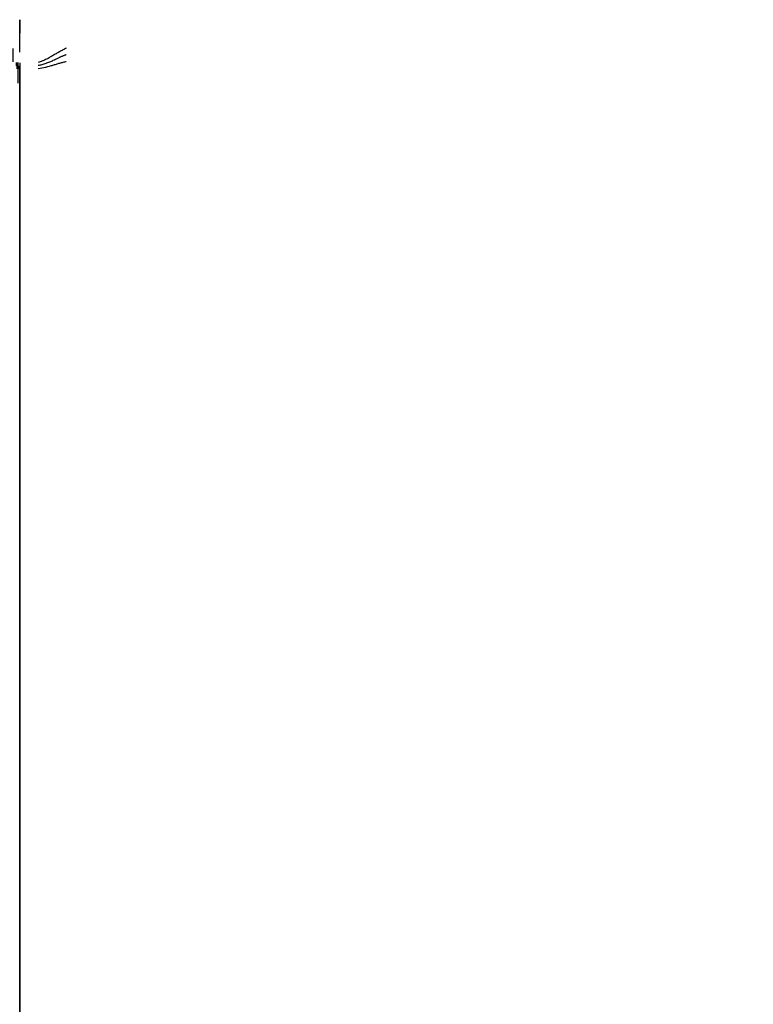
# Model space of a CAD drawing. Header units: millimetres. Extents: x -445 to 455, y -100 to 117.
# Tile 5 of 13: x -445 to -367, y 11 to 117. Entities that reach past the tile are written whole.
import ezdxf

# ---------------------------------------------------------------- set-up
doc = ezdxf.new("R2010")
doc.units = ezdxf.units.MM
doc.header["$MEASUREMENT"] = 0
doc.layers.add('Predefinito', color=5, linetype='Continuous')

# ---------------------------------------------------------------- blocks, each defined once
blk = doc.blocks.new('(#4957) MENSOLA_INTELIGENTE')
at = {"layer": 'Predefinito', "extrusion": (1, 0, 0)}
for points in [[(246.41, -156.13), (246.63, -156.06), (246.84, -155.99), (247.05, -155.91), (247.26, -155.82), (247.47, -155.74), (247.68, -155.64), (247.9, -155.54), (248.11, -155.43), (248.31, -155.32), (248.52, -155.2), (248.73, -155.08), (248.93, -154.95), (249.13, -154.82), (249.34, -154.68), (249.53, -154.53), (249.73, -154.38), (249.92, -154.22), (250.11, -154.06), (250.3, -153.89), (250.48, -153.71), (250.66, -153.54), (250.83, -153.35), (251, -153.16), (251.17, -152.97), (251.33, -152.77), (251.49, -152.56), (251.64, -152.36), (251.79, -152.14), (251.93, -151.93), (252.06, -151.71), (252.2, -151.48), (252.32, -151.26), (252.44, -151.03), (252.55, -150.79), (252.66, -150.56), (252.76, -150.32), (252.85, -150.08), (252.94, -149.84), (253.02, -149.59), (253.09, -149.35), (253.16, -149.1), (253.22, -148.85), (253.28, -148.61), (253.33, -148.36), (253.37, -148.11), (253.41, -147.86), (253.43, -147.61), (253.46, -147.36), (253.47, -147.12), (253.49, -146.87), (253.49, -146.63), (253.49, -146.38), (253.48, -146.14), (253.47, -145.9), (253.45, -145.66), (253.43, -145.43), (253.4, -145.19), (253.36, -144.96), (253.32, -144.74), (253.28, -144.51), (253.23, -144.29), (253.17, -144.07), (253.12, -143.85), (253.05, -143.64)], [(253.05, -143.64), (234.66, -83.49)], [(45.93, -143.38), (252.97, -143.38)], [(253.05, -143.64), (253.15, -143.97), (253.23, -144.3), (253.3, -144.63), (253.36, -144.97), (253.41, -145.31), (253.45, -145.65), (253.47, -145.99), (253.49, -146.33), (253.49, -146.67), (253.48, -147.01), (253.46, -147.35), (253.43, -147.69), (253.38, -148.03), (253.33, -148.37), (253.26, -148.7), (253.18, -149.03), (253.09, -149.36), (252.99, -149.69), (252.88, -150.01), (252.75, -150.33), (252.62, -150.64), (252.47, -150.95), (252.32, -151.26), (252.15, -151.56), (251.98, -151.85), (251.79, -152.14), (251.6, -152.42), (251.39, -152.69), (251.18, -152.96), (250.96, -153.21), (250.73, -153.47), (250.49, -153.71), (250.24, -153.94), (249.98, -154.17), (249.72, -154.39), (249.45, -154.59), (249.17, -154.79), (248.89, -154.98), (248.59, -155.16), (248.3, -155.33), (248, -155.49), (247.69, -155.64), (247.38, -155.78), (247.06, -155.9), (246.74, -156.02), (246.41, -156.13)], [(253.05, -143.64), (234.66, -83.49)], [(253.05, -143.64), (253.15, -143.97), (253.23, -144.3), (253.3, -144.63), (253.36, -144.97), (253.41, -145.31), (253.45, -145.65), (253.47, -145.99), (253.49, -146.33), (253.49, -146.67), (253.48, -147.01), (253.46, -147.35), (253.43, -147.69), (253.38, -148.03), (253.33, -148.37), (253.26, -148.7), (253.18, -149.03), (253.09, -149.36), (252.99, -149.69), (252.88, -150.01), (252.75, -150.33), (252.62, -150.64), (252.47, -150.95), (252.32, -151.26), (252.15, -151.56), (251.98, -151.85), (251.79, -152.14), (251.6, -152.42), (251.39, -152.69), (251.18, -152.96), (250.96, -153.21), (250.73, -153.47), (250.49, -153.71), (250.24, -153.94), (249.98, -154.17), (249.72, -154.39), (249.45, -154.59), (249.17, -154.79), (248.89, -154.98), (248.59, -155.16), (248.3, -155.33), (248, -155.49), (247.69, -155.64), (247.38, -155.78), (247.06, -155.9), (246.74, -156.02), (246.41, -156.13)], [(253.05, -143.64), (234.66, -83.49)], [(45.93, -143.38), (252.97, -143.38)], [(66.63, -211.09), (246.41, -156.13)], [(66.63, -211.09), (246.41, -156.13)], [(66.63, -211.09), (246.41, -156.13)], [(141.65, -76.41), (141.65, -188.16)], [(141.65, -76.41), (141.65, -188.16)], [(35.25, -108.47), (66.63, -211.09)], [(66.63, -211.09), (64.97, -211.6)], [(35.25, -108.47), (66.63, -211.09)], [(64.72, -211.68), (66.15, -211.24)], [(66.15, -211.24), (65.71, -209.8)], [(65.93, -210.52), (64.5, -210.96)], [(65.84, -210.69), (64.26, -211.18)], [(65.71, -209.8), (34.59, -108)], [(65.71, -209.8), (64.28, -210.24)], [(65.45, -211.99), (64.86, -210.06)], [(65.43, -211.46), (64.99, -210.02)], [(64.72, -211.68), (64.28, -210.24)], [(64.28, -210.24), (33.15, -108.43)], [(59.94, -213.14), (60.38, -214.57)], [(56.6, -214.16), (57.04, -215.59)], [(53.68, -216.62), (53.24, -215.18)], [(53.24, -215.18), (53.68, -216.62)]]:
    blk.add_lwpolyline(points, dxfattribs=at)
at = {"layer": 'Predefinito'}
for points in [[(1.5, 253.49), (0, 253.49)], [(0, 253.05), (1.5, 253.05)], [(1.5, 246.41), (0, 246.41)], [(1.5, 243.86), (0, 243.86)], [(1.5, 156.52), (0, 156.52)], [(0, 66.63), (1.5, 66.63)], [(2, 65.67), (0.27, 65.67)], [(2, 65.84), (898, 65.84)], [(2, 65.71), (450, 65.71)], [(2, 64.34), (898, 64.34)], [(2, 64.28), (450, 64.28)], [(10.25, 58.7), (889.75, 58.7)], [(10.25, 58.26), (889.75, 58.26)], [(879.53, 53.68), (20.47, 53.68)], [(879.53, 53.46), (20.47, 53.46)], [(879.53, 53.24), (20.47, 53.24)], [(2, 49.92), (898, 49.92)], [(2, 48.49), (898, 48.49)]]:
    blk.add_lwpolyline(points, dxfattribs=at)
at = {"layer": 'Predefinito', "extrusion": (0, -0.292372, 0.956305)}
for points in [[(0, 2), (0, 1.96), (0, 1.91), (0, 1.87), (0.01, 1.82), (0.01, 1.77), (0.02, 1.73), (0.03, 1.68), (0.03, 1.64), (0.04, 1.59), (0.05, 1.54), (0.06, 1.5), (0.08, 1.45), (0.09, 1.4), (0.11, 1.36), (0.12, 1.31), (0.14, 1.26), (0.16, 1.22), (0.18, 1.17), (0.2, 1.13), (0.22, 1.08), (0.25, 1.04), (0.27, 0.99), (0.3, 0.95), (0.33, 0.91), (0.35, 0.86), (0.38, 0.82), (0.42, 0.78), (0.45, 0.74), (0.48, 0.7), (0.51, 0.66), (0.55, 0.62), (0.59, 0.59), (0.62, 0.55), (0.66, 0.51), (0.7, 0.48), (0.74, 0.45), (0.78, 0.42), (0.82, 0.38), (0.86, 0.35), (0.91, 0.33), (0.95, 0.3), (0.99, 0.27), (1.04, 0.25), (1.08, 0.22), (1.13, 0.2), (1.17, 0.18), (1.22, 0.16), (1.26, 0.14), (1.31, 0.12), (1.36, 0.11), (1.4, 0.09), (1.45, 0.08), (1.5, 0.06), (1.54, 0.05), (1.59, 0.04), (1.64, 0.03), (1.68, 0.03), (1.73, 0.02), (1.77, 0.01), (1.82, 0.01), (1.87, 0), (1.91, 0), (1.96, 0), (2, 0)], [(2, 1.5), (1.99, 1.5), (1.98, 1.5), (1.97, 1.5), (1.96, 1.5), (1.94, 1.5), (1.93, 1.5), (1.92, 1.51), (1.91, 1.51), (1.9, 1.51), (1.89, 1.51), (1.87, 1.52), (1.86, 1.52), (1.85, 1.52), (1.84, 1.53), (1.83, 1.53), (1.82, 1.54), (1.8, 1.54), (1.79, 1.54), (1.78, 1.55), (1.77, 1.56), (1.76, 1.56), (1.75, 1.57), (1.74, 1.57), (1.73, 1.58), (1.72, 1.59), (1.71, 1.6), (1.69, 1.6), (1.68, 1.61), (1.67, 1.62), (1.67, 1.63), (1.66, 1.64), (1.65, 1.65), (1.64, 1.66), (1.63, 1.67), (1.62, 1.67), (1.61, 1.68), (1.6, 1.69), (1.6, 1.71), (1.59, 1.72), (1.58, 1.73), (1.57, 1.74), (1.57, 1.75), (1.56, 1.76), (1.56, 1.77), (1.55, 1.78), (1.54, 1.79), (1.54, 1.8), (1.54, 1.82), (1.53, 1.83), (1.53, 1.84), (1.52, 1.85), (1.52, 1.86), (1.52, 1.87), (1.51, 1.89), (1.51, 1.9), (1.51, 1.91), (1.51, 1.92), (1.5, 1.93), (1.5, 1.94), (1.5, 1.96), (1.5, 1.97), (1.5, 1.98), (1.5, 1.99), (1.5, 2)], [(20.47, -12), (20.18, -12), (19.89, -11.99), (19.6, -11.97), (19.31, -11.94), (19.02, -11.91), (18.73, -11.87), (18.44, -11.83), (18.15, -11.77), (17.86, -11.71), (17.57, -11.65), (17.29, -11.57), (17, -11.49), (16.72, -11.4), (16.44, -11.3), (16.16, -11.2), (15.88, -11.09), (15.6, -10.97), (15.33, -10.84), (15.07, -10.71), (14.8, -10.58), (14.54, -10.43), (14.28, -10.28), (14.03, -10.13), (13.78, -9.96), (13.54, -9.8), (13.3, -9.62), (13.07, -9.45), (12.84, -9.26), (12.62, -9.08), (12.4, -8.88), (12.19, -8.69), (11.99, -8.49)], [(20.47, -12), (20.06, -11.99), (19.65, -11.97), (19.24, -11.94), (18.84, -11.89), (18.43, -11.83), (18.03, -11.75), (17.63, -11.66), (17.23, -11.56), (16.84, -11.44), (16.45, -11.31), (16.07, -11.16), (15.69, -11.01), (15.32, -10.84), (14.95, -10.65), (14.59, -10.46), (14.24, -10.25), (13.89, -10.03), (13.55, -9.8), (13.22, -9.56), (12.9, -9.31), (12.58, -9.04), (12.28, -8.77), (11.99, -8.49)], [(20.47, -12), (20.06, -11.99), (19.65, -11.97), (19.24, -11.94), (18.84, -11.89), (18.43, -11.83), (18.03, -11.75), (17.63, -11.66), (17.23, -11.56), (16.84, -11.44), (16.45, -11.31), (16.07, -11.16), (15.69, -11.01), (15.32, -10.84), (14.95, -10.65), (14.59, -10.46), (14.24, -10.25), (13.89, -10.03), (13.55, -9.8), (13.22, -9.56), (12.9, -9.31), (12.58, -9.04), (12.28, -8.77), (11.99, -8.49)], [(0, 2), (0, 1.93), (0, 1.86), (0.01, 1.8), (0.02, 1.73), (0.03, 1.66), (0.04, 1.59), (0.06, 1.53), (0.07, 1.46), (0.09, 1.39), (0.12, 1.33), (0.14, 1.27), (0.17, 1.2), (0.19, 1.14), (0.22, 1.08), (0.26, 1.02), (0.29, 0.96), (0.33, 0.9), (0.37, 0.85), (0.41, 0.79), (0.45, 0.74), (0.49, 0.69), (0.54, 0.63), (0.59, 0.59), (0.63, 0.54), (0.69, 0.49), (0.74, 0.45), (0.79, 0.41), (0.85, 0.37), (0.9, 0.33), (0.96, 0.29), (1.02, 0.26), (1.08, 0.22), (1.14, 0.19), (1.2, 0.17), (1.27, 0.14), (1.33, 0.12), (1.39, 0.09), (1.46, 0.07), (1.53, 0.06), (1.59, 0.04), (1.66, 0.03), (1.73, 0.02), (1.8, 0.01), (1.86, 0), (1.93, 0), (2, 0)], [(1.5, 2), (1.5, 1.98), (1.5, 1.97), (1.5, 1.95), (1.5, 1.93), (1.51, 1.92), (1.51, 1.9), (1.51, 1.88), (1.52, 1.87), (1.52, 1.85), (1.53, 1.83), (1.53, 1.82), (1.54, 1.8), (1.55, 1.79), (1.56, 1.77), (1.56, 1.75), (1.57, 1.74), (1.58, 1.73), (1.59, 1.71), (1.6, 1.7), (1.61, 1.68), (1.62, 1.67), (1.63, 1.66), (1.65, 1.65), (1.66, 1.63), (1.67, 1.62), (1.68, 1.61), (1.7, 1.6), (1.71, 1.59), (1.73, 1.58), (1.74, 1.57), (1.75, 1.56), (1.77, 1.56), (1.79, 1.55), (1.8, 1.54), (1.82, 1.53), (1.83, 1.53), (1.85, 1.52), (1.87, 1.52), (1.88, 1.51), (1.9, 1.51), (1.92, 1.51), (1.93, 1.5), (1.95, 1.5), (1.97, 1.5), (1.98, 1.5), (2, 1.5)]]:
    blk.add_lwpolyline(points, dxfattribs=at)
at = {"layer": 'Predefinito', "extrusion": (1, -8.30478e-05, -0.000987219)}
blk.add_lwpolyline([(65.52, -212.03), (65.55, -211.96), (65.58, -211.9), (65.61, -211.84), (65.64, -211.77), (65.66, -211.7), (65.69, -211.64), (65.71, -211.57), (65.73, -211.5), (65.75, -211.43), (65.76, -211.36), (65.78, -211.29), (65.79, -211.22), (65.81, -211.15), (65.82, -211.08), (65.82, -211), (65.83, -210.93), (65.84, -210.86), (65.84, -210.79), (65.84, -210.72), (65.84, -210.64), (65.84, -210.57), (65.84, -210.5), (65.83, -210.43), (65.82, -210.36), (65.82, -210.28), (65.81, -210.21), (65.79, -210.14), (65.78, -210.07), (65.77, -210), (65.75, -209.94), (65.73, -209.87), (65.71, -209.8)], dxfattribs=at)
at = {"layer": 'Predefinito', "extrusion": (0.999999, 0.001537, -0.000774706)}
blk.add_lwpolyline([(64.18, -211.35), (65.07, -211.81), (65.41, -211.97), (65.52, -212.03)], dxfattribs=at)
at = {"layer": 'Predefinito', "extrusion": (0.999997, 0.002303, -0.001008)}
blk.add_lwpolyline([(65.52, -212.03), (64.71, -211.67)], dxfattribs=at)
at = {"layer": 'Predefinito', "extrusion": (1, 0.000503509, -0.000310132)}
blk.add_lwpolyline([(64.71, -211.68), (64.18, -211.35)], dxfattribs=at)
at = {"layer": 'Predefinito', "extrusion": (0.999982, 0.00426, -0.004138)}
blk.add_lwpolyline([(63.92, -211.69), (64.99, -212.74)], dxfattribs=at)
at = {"layer": 'Predefinito', "extrusion": (1, 2.74075e-05, 0.000330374)}
blk.add_lwpolyline([(64.28, -210.24), (64.29, -210.28), (64.3, -210.31), (64.3, -210.34), (64.31, -210.38), (64.32, -210.41), (64.32, -210.45), (64.33, -210.48), (64.33, -210.52), (64.34, -210.55), (64.34, -210.59), (64.34, -210.63), (64.34, -210.66), (64.34, -210.7), (64.34, -210.73), (64.34, -210.77), (64.34, -210.81), (64.33, -210.84), (64.33, -210.88), (64.32, -210.91), (64.32, -210.95), (64.31, -210.98), (64.3, -211.02), (64.3, -211.05), (64.29, -211.09), (64.28, -211.12), (64.27, -211.16), (64.25, -211.19), (64.24, -211.22), (64.23, -211.25), (64.21, -211.29), (64.2, -211.32), (64.19, -211.35)], dxfattribs=at)
at = {"layer": 'Predefinito', "extrusion": (0.999975, 0.003346, -0.006167)}
blk.add_lwpolyline([(63.56, -211.96), (64.27, -213.27)], dxfattribs=at)
at = {"layer": 'Predefinito', "extrusion": (-3.38712e-06, 0, 1)}
blk.add_lwpolyline([(450, 63.72), (4.99, 63.71)], dxfattribs=at)
at = {"layer": 'Predefinito', "extrusion": (0.149413, -0.142674, 0.978427)}
blk.add_lwpolyline([(49.53, -14.48), (49.53, -4.6)], dxfattribs=at)
at = {"layer": 'Predefinito', "extrusion": (0.999995, 0.000939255, -0.003111)}
blk.add_lwpolyline([(63.71, -213.53), (63.28, -212.1)], dxfattribs=at)
at = {"layer": 'Predefinito', "extrusion": (0.149414, -0.142885, 0.978396)}
blk.add_lwpolyline([(49.35, -4.6), (49.35, -14.47)], dxfattribs=at)
at = {"layer": 'Predefinito', "extrusion": (-2.74133e-08, 0, 1)}
blk.add_lwpolyline([(450, 63.28), (5, 63.28)], dxfattribs=at)
at = {"layer": 'Predefinito', "extrusion": (0.149414, -0.142884, 0.978397)}
blk.add_lwpolyline([(49.19, -4.6), (49.19, -14.47)], dxfattribs=at)
at = {"layer": 'Predefinito'}
for points in [[(5, 63.71, -213.55), (4.91, 63.84, -213.51), (4.82, 63.96, -213.47), (4.73, 64.07, -213.42), (4.64, 64.18, -213.38), (4.55, 64.28, -213.33), (4.46, 64.37, -213.28), (4.37, 64.47, -213.23), (4.28, 64.55, -213.18), (4.19, 64.63, -213.13), (4.09, 64.71, -213.07), (4, 64.78, -213.02), (3.91, 64.85, -212.96), (3.82, 64.91, -212.91), (3.72, 64.97, -212.85), (3.63, 65.02, -212.8), (3.53, 65.08, -212.74), (3.44, 65.12, -212.69), (3.35, 65.17, -212.63), (3.25, 65.21, -212.58), (3.16, 65.25, -212.53), (3.06, 65.28, -212.47), (2.97, 65.31, -212.42), (2.87, 65.34, -212.38), (2.77, 65.37, -212.33), (2.68, 65.4, -212.28), (2.58, 65.42, -212.24), (2.48, 65.44, -212.2), (2.39, 65.46, -212.16), (2.29, 65.48, -212.12), (2.19, 65.49, -212.09), (2.1, 65.51, -212.06), (2, 65.52, -212.03)], [(2, 64.9, -211.72), (2.11, 64.88, -211.74), (2.21, 64.87, -211.76), (2.31, 64.86, -211.79), (2.42, 64.84, -211.82), (2.52, 64.82, -211.85), (2.62, 64.81, -211.88), (2.73, 64.78, -211.92), (2.83, 64.76, -211.95), (2.93, 64.74, -211.99), (3.03, 64.71, -212.02), (3.13, 64.68, -212.06), (3.23, 64.65, -212.1), (3.33, 64.62, -212.14), (3.42, 64.58, -212.18), (3.52, 64.55, -212.22), (3.61, 64.51, -212.26), (3.73, 64.45, -212.32), (3.85, 64.4, -212.37), (3.97, 64.33, -212.43), (4.08, 64.27, -212.48), (4.2, 64.2, -212.54), (4.25, 64.16, -212.56), (4.31, 64.12, -212.59), (4.36, 64.08, -212.62), (4.42, 64.04, -212.64), (4.47, 64, -212.67), (4.52, 63.96, -212.69), (4.59, 63.91, -212.72), (4.65, 63.85, -212.74), (4.71, 63.8, -212.77), (4.76, 63.74, -212.79), (4.82, 63.69, -212.82), (4.88, 63.63, -212.84), (4.94, 63.57, -212.86), (4.99, 63.51, -212.88)], [(5, 63.28, -212.11), (4.91, 63.35, -212.09), (4.82, 63.41, -212.07), (4.73, 63.46, -212.05), (4.64, 63.52, -212.03), (4.55, 63.57, -212), (4.46, 63.62, -211.98), (4.37, 63.66, -211.95), (4.27, 63.71, -211.93), (4.18, 63.75, -211.9), (4.09, 63.79, -211.87), (4, 63.82, -211.84), (3.91, 63.86, -211.82), (3.81, 63.89, -211.79), (3.72, 63.92, -211.76), (3.63, 63.94, -211.73), (3.54, 63.97, -211.71), (3.44, 63.99, -211.68), (3.35, 64.01, -211.65), (3.16, 64.05, -211.6), (2.97, 64.08, -211.55), (2.78, 64.11, -211.5), (2.59, 64.14, -211.46), (2.39, 64.15, -211.41), (2.2, 64.17, -211.38), (2, 64.19, -211.35)]]:
    blk.add_polyline3d(points, dxfattribs=at)

msp = doc.modelspace()

# ---------------------------------------------------------------- block references
at = {"layer": 'Predefinito', "extrusion": (0, -1, 0)}
msp.add_blockref('(#4957) MENSOLA_INTELIGENTE', (-445.46, -112.15, 99.87), dxfattribs=at)

doc.saveas('drawing.dxf')
